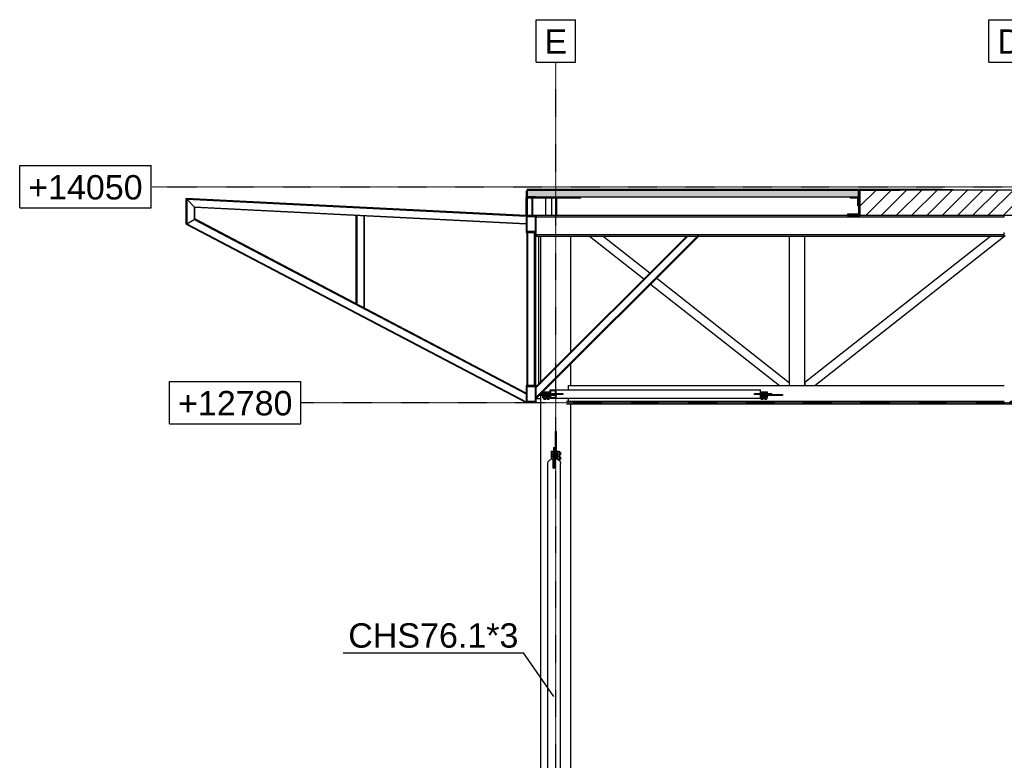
# Model space of a CAD drawing. Header units: millimetres. Extents: x 0 to 142951, y 0 to 27942.
# Tile 55 of 70: x 86158 to 91952, y 5045 to 9401. Entities that reach past the tile are written whole.
import ezdxf

# ---------------------------------------------------------------- set-up
doc = ezdxf.new("R2010")
doc.units = ezdxf.units.MM
doc.linetypes.add('DXK_LINE_DOT2', pattern=[3.9198, 1.9599, -1.9599])
doc.linetypes.add('DXK_LINE_DOT3', pattern=[5.9187, 2.979, -0.9799, 0.9799, -0.9799])
doc.styles.add('Arial', font='ARIAL.TTF', dxfattribs={"height": 0.2})

# ---------------------------------------------------------------- blocks, each defined once
blk = doc.blocks.new('Part-82211 - 82209')
at = {"color": 7}
for p, q in [((89223.7, 7269.8), (89223.7, 8128.7)), ((89401.5, 7447.6), (89401.5, 8128.7)), ((89401.5, 7248.7), (89401.5, 7376.9)), ((89223.7, 4534.7), (89223.7, 7189.7)), ((89401.5, 4534.7), (89401.5, 7140.7)), ((89223.7, 1859.7), (89223.7, 4434.7)), ((89401.5, 1859.7), (89401.5, 4434.7)), ((89401.5, 1859.7), (89223.7, 1859.7))]:
    blk.add_line(p, q, dxfattribs=at)
blk = doc.blocks.new('Part-83089 - 82209')
for points in [[(89137.7, 8248.7), (87137.6, 8348.7), (87141.6, 8344.5), (89137.7, 8244.7)], [(89137.7, 8202.7), (87183.6, 8300.4), (87187.6, 8296.2), (89137.7, 8198.6)]]:
    blk.add_hatch(color=6).paths.add_polyline_path(points)
for p, q in [((87141.6, 8344.5), (87137.6, 8348.7)), ((89137.7, 8248.7), (87137.6, 8348.7)), ((87141.6, 8344.5), (89137.7, 8244.7)), ((87187.6, 8296.2), (87183.6, 8300.4)), ((87183.6, 8300.4), (89137.7, 8202.7)), ((89137.7, 8198.6), (87187.6, 8296.2)), ((89137.7, 8244.7), (89137.7, 8248.7)), ((89137.7, 8202.7), (89137.7, 8198.6))]:
    blk.add_line(p, q)
at = {"color": 7}
blk.add_line((87183.6, 8300.4), (87141.6, 8344.5), dxfattribs=at)
blk = doc.blocks.new('Part-82216 - 82209')
at = {"color": 7}
for p, q in [((89264.6, 6791.2), (89267.5, 6801.9)), ((89264.6, 4640.4), (89264.6, 6791.2)), ((89267.5, 6801.9), (89275.7, 6811)), ((89275.7, 6811), (89288.1, 6817.1)), ((89288.1, 6817.1), (89297.6, 6818.5)), ((89297.6, 6763.5), (89297.6, 6818.5)), ((89307.6, 6763.5), (89307.6, 6818.5)), ((89307.6, 6818.5), (89317.2, 6817.1)), ((89317.2, 6817.1), (89329.5, 6811)), ((89329.5, 6811), (89337.8, 6801.9)), ((89337.8, 6801.9), (89340.7, 6791.2)), ((89340.7, 4640.4), (89340.7, 6791.2)), ((89297.6, 6763.5), (89302.6, 6764.2)), ((89302.6, 6764.2), (89307.6, 6763.5)), ((89297.6, 4722.6), (89298.6, 4722.7)), ((89297.6, 4722.6), (89297.6, 4613.2)), ((89297.6, 4720.4), (89298.6, 4720.5)), ((89306.6, 4722.7), (89307.6, 4722.6)), ((89306.6, 4720.5), (89307.6, 4720.4)), ((89307.6, 4722.6), (89307.6, 4662.1)), ((89267.5, 4651.1), (89264.6, 4640.4)), ((89264.6, 4640.4), (89267.5, 4629.7)), ((89275.7, 4660.2), (89267.5, 4651.1)), ((89267.6, 4640.4), (89270.2, 4650.2)), ((89270.2, 4630.5), (89267.6, 4640.4)), ((89270.2, 4650.2), (89277.8, 4658.6)), ((89288.1, 4666.2), (89275.7, 4660.2)), ((89277.8, 4658.6), (89289.2, 4664.2)), ((89297.6, 4667.6), (89288.1, 4666.2)), ((89289.2, 4664.2), (89297.6, 4665.4)), ((89297.6, 4670.3), (89298.6, 4670.2)), ((89297.6, 4668.1), (89298.6, 4668)), ((89306.6, 4670.2), (89307.6, 4670.3)), ((89306.6, 4668), (89307.6, 4668.1)), ((89317.2, 4666.2), (89307.6, 4667.6)), ((89307.6, 4665.4), (89316, 4664.2)), ((89316, 4664.2), (89327.4, 4658.6)), ((89329.5, 4660.2), (89317.2, 4666.2)), ((89327.4, 4658.6), (89335, 4650.2)), ((89337.8, 4651.1), (89329.5, 4660.2)), ((89335, 4650.2), (89337.7, 4640.4)), ((89337.7, 4640.4), (89335, 4630.5)), ((89340.7, 4640.4), (89337.8, 4651.1)), ((89337.8, 4629.7), (89340.7, 4640.4)), ((89267.5, 4629.7), (89275.7, 4620.6)), ((89277.8, 4622.2), (89270.2, 4630.5)), ((89275.7, 4620.6), (89288.1, 4614.6)), ((89289.2, 4616.6), (89277.8, 4622.2)), ((89288.1, 4614.6), (89297.6, 4613.2)), ((89297.6, 4615.4), (89289.2, 4616.6)), ((89316, 4616.6), (89314.6, 4616.4)), ((89314.6, 4614.2), (89317.2, 4614.6)), ((89327.4, 4622.2), (89316, 4616.6)), ((89317.2, 4614.6), (89329.5, 4620.6)), ((89335, 4630.5), (89327.4, 4622.2)), ((89329.5, 4620.6), (89337.8, 4629.7))]:
    blk.add_line(p, q, dxfattribs=at)
blk = doc.blocks.new('Part-82217 - 82209')
at = {"color": 7}
for p, q in [((89308.6, 6978.7), (89308.6, 6818.3)), ((89316.6, 6978.7), (89308.6, 6978.7)), ((89316.6, 6817.1), (89316.6, 6978.7)), ((89308.6, 6833.7), (89316.6, 6833.7))]:
    blk.add_line(p, q, dxfattribs=at)
blk = doc.blocks.new('Part-82218 - 82209')
at = {"color": 7}
for p, q in [((89298.6, 6883.9), (89298.6, 6763.6)), ((89298.6, 6883.9), (89306.6, 6883.9)), ((89306.6, 6883.9), (89306.6, 6763.6)), ((89298.6, 6768.5), (89306.6, 6768.5))]:
    blk.add_line(p, q, dxfattribs=at)
blk = doc.blocks.new('Bolt-82219 - 82209')
at = {"color": 7}
for p, q in [((89285.6, 6862.2), (89295.6, 6862.2)), ((89285.6, 6862.2), (89285.6, 6835.7)), ((89285.6, 6859.1), (89295.6, 6859.1)), ((89285.6, 6845.9), (89295.6, 6845.9)), ((89295.6, 6863.6), (89295.6, 6818.2)), ((89295.6, 6863.6), (89298.6, 6863.6)), ((89306.6, 6856.7), (89308.6, 6856.7)), ((89306.6, 6841.1), (89308.6, 6841.1)), ((89316.6, 6863.6), (89319.6, 6863.6)), ((89319.6, 6863.6), (89319.6, 6815.9)), ((89319.6, 6862.2), (89332.6, 6862.2)), ((89319.6, 6859.1), (89332.6, 6859.1)), ((89319.6, 6845.9), (89332.6, 6845.9)), ((89332.6, 6862.2), (89332.6, 6835.7)), ((89332.6, 6856.7), (89340.6, 6856.7)), ((89332.6, 6841.1), (89340.6, 6841.1)), ((89340.6, 6856.7), (89340.6, 6841.1)), ((89285.6, 6835.7), (89295.6, 6835.7)), ((89285.6, 6835), (89295.6, 6835)), ((89285.6, 6835), (89285.6, 6815.9)), ((89285.6, 6832), (89295.6, 6832)), ((89285.6, 6818.7), (89295.6, 6818.7)), ((89295.6, 6836.4), (89298.6, 6836.4)), ((89297.6, 6807.1), (89298.6, 6807.1)), ((89306.6, 6829.6), (89308.6, 6829.6)), ((89306.6, 6814), (89307.6, 6814)), ((89316.6, 6836.4), (89319.6, 6836.4)), ((89319.6, 6835.7), (89332.6, 6835.7)), ((89319.6, 6835), (89332.6, 6835)), ((89319.6, 6832), (89332.6, 6832)), ((89319.6, 6818.7), (89332.6, 6818.7)), ((89331.8, 6808.5), (89332.6, 6808.5)), ((89332.6, 6835), (89332.6, 6808.5)), ((89332.6, 6829.6), (89340.6, 6829.6)), ((89332.6, 6814), (89340.6, 6814)), ((89340.6, 6829.6), (89340.6, 6814))]:
    blk.add_line(p, q, dxfattribs=at)
blk = doc.blocks.new('Part-82982 - 82209')
at = {"color": 7}
for p, q in [((89197.7, 7248.7), (89202.6, 7248.7)), ((89197.7, 7148.7), (89223.7, 7148.7))]:
    blk.add_line(p, q, dxfattribs=at)
blk = doc.blocks.new('Part-83143 - 82209')
at = {"color": 7}
for p, q in [((89253.9, 8248.7), (89253.9, 8352.7)), ((89288.5, 8248.7), (89288.5, 8352.7)), ((89318.5, 8248.7), (89318.5, 8352.7)), ((89318.5, 8248.7), (89253.9, 8248.7))]:
    blk.add_line(p, q, dxfattribs=at)
blk = doc.blocks.new('GridLine-83216 - 82209')
at = {"color": 6}
for p, q in [((87039.5, 7273.7), (87812.6, 7273.7)), ((87039.5, 7023.7), (87039.5, 7273.7)), ((87812.6, 7023.7), (87812.6, 7273.7)), ((87039.5, 7023.7), (87812.6, 7023.7))]:
    blk.add_line(p, q, dxfattribs=at)
at = {"color": 6, "linetype": 'DXK_LINE_DOT3'}
blk.add_line((87812.6, 7148.7), (114812.6, 7148.7), dxfattribs=at)
at = {"color": 7, "style": 'Arial'}
blk.add_text('+12780', height=143.26, dxfattribs=at).set_placement((87089.5, 7073.7))
blk = doc.blocks.new('Part-83147 - 82209')
blk.add_hatch(color=6).paths.add_polyline_path([(91094.6, 8398.7), (89143.6, 8398.7), (89143.6, 8358.7), (91094.6, 8358.7)])
for p, q in [((91094.6, 8398.7), (89143.6, 8398.7)), ((89143.6, 8398.7), (89143.6, 8358.7)), ((89143.6, 8358.7), (91094.6, 8358.7)), ((91094.6, 8358.7), (91094.6, 8398.7))]:
    blk.add_line(p, q)
blk = doc.blocks.new('Surfacing-83175 - 82209')
at = {"color": 3}
for p, q in [((91094.6, 8401.7), (89143.6, 8401.7)), ((89143.6, 8401.7), (89143.6, 8400.7)), ((89143.6, 8400.7), (89143.6, 8401.7)), ((91094.6, 8401.7), (91094.6, 8400.7)), ((91094.6, 8401.7), (91094.6, 8400.7))]:
    blk.add_line(p, q, dxfattribs=at)
at = {"color": 174, "linetype": 'DXK_LINE_DOT2'}
blk.add_line((91094.6, 8400.7), (89143.6, 8400.7), dxfattribs=at)
blk = doc.blocks.new('Part-83165 - 82209')
at = {"color": 7}
for p, q in [((91586.5, 8400.7), (91587.5, 8400.7)), ((91587.5, 8400.7), (91587.5, 8398.7)), ((91587.5, 8400.7), (91650.2, 8400.7))]:
    blk.add_line(p, q, dxfattribs=at)
blk = doc.blocks.new('Surfacing-83177 - 82209')
at = {"color": 3}
for p, q in [((89145.1, 8401.7), (91335.9, 8401.7)), ((89145.1, 8400.7), (89145.1, 8401.7)), ((91095.1, 8400.7), (91095.1, 8401.7)), ((91335.9, 8401.7), (91335.9, 8400.7)), ((91094.6, 8400.7), (91335.9, 8400.7))]:
    blk.add_line(p, q, dxfattribs=at)
at = {"color": 174, "linetype": 'DXK_LINE_DOT2'}
for p, q in [((91094.6, 8400.7), (89145.1, 8400.7)), ((90392.9, 8400.7), (91094.6, 8400.7))]:
    blk.add_line(p, q, dxfattribs=at)
blk = doc.blocks.new('Part-82986 - 82209')
at = {"color": 7}
blk.add_line((89198.3, 7173.7), (89223.7, 7173.7), dxfattribs=at)
blk = doc.blocks.new('Part-83054 - 82209')
at = {"color": 7}
for p, q in [((90647, 7189.7), (90516.3, 7189.7)), ((90526.9, 7195.7), (90647, 7195.7)), ((90530.5, 7189.7), (90530.5, 7195.7)), ((90647, 7195.7), (90647, 7189.7))]:
    blk.add_line(p, q, dxfattribs=at)
blk = doc.blocks.new('Part-83052 - 82209')
at = {"color": 7}
for p, q in [((89278.9, 7201.7), (89278.9, 7223.7)), ((89278.9, 7223.7), (90516.3, 7223.7)), ((89278.9, 7173.7), (89278.9, 7189.7)), ((89310.7, 7218.7), (89282.4, 7218.7)), ((89282.4, 7201.7), (89282.4, 7218.7)), ((89282.4, 7178.7), (89282.4, 7189.7)), ((89310.7, 7201.7), (89310.7, 7218.7)), ((89310.7, 7178.7), (89310.7, 7189.7)), ((89314.2, 7201.7), (89314.2, 7223.7)), ((89314.2, 7173.7), (89314.2, 7189.7)), ((90516.3, 7201.7), (90516.3, 7223.7)), ((90516.3, 7173.7), (90516.3, 7195.7)), ((90516.3, 7173.7), (89278.9, 7173.7)), ((89282.4, 7178.7), (89310.7, 7178.7))]:
    blk.add_line(p, q, dxfattribs=at)
blk = doc.blocks.new('Bolt-83056 - 82209')
at = {"color": 7}
for p, q in [((90516.3, 7204.7), (90559.8, 7204.7)), ((90516.3, 7186.7), (90559.8, 7186.7)), ((90516.4, 7176.7), (90516.4, 7186.7)), ((90516.9, 7204.7), (90516.9, 7212.2)), ((90516.9, 7212.2), (90537, 7212.2)), ((90524.1, 7176.7), (90524.1, 7186.7)), ((90524.3, 7204.7), (90524.3, 7212.2)), ((90534.3, 7204.7), (90534.3, 7212.2)), ((90534.7, 7176.7), (90534.7, 7186.7)), ((90537, 7204.7), (90537, 7212.2)), ((90537.5, 7176.7), (90537.5, 7186.7)), ((90537.6, 7176.7), (90537.6, 7186.7)), ((90538.1, 7204.7), (90538.1, 7212.2)), ((90538.1, 7212.2), (90558.2, 7212.2)), ((90538.5, 7201.7), (90538.5, 7204.7)), ((90538.5, 7186.7), (90538.5, 7189.7)), ((90545.3, 7176.7), (90545.3, 7186.7)), ((90545.5, 7204.7), (90545.5, 7212.2)), ((90555.5, 7204.7), (90555.5, 7212.2)), ((90555.9, 7176.7), (90555.9, 7186.7)), ((90558.2, 7204.7), (90558.2, 7212.2)), ((90558.8, 7176.7), (90558.8, 7186.7)), ((90559.8, 7201.7), (90559.8, 7204.7)), ((90559.8, 7186.7), (90559.8, 7189.7)), ((90516.4, 7176.7), (90537.5, 7176.7)), ((90521.2, 7169.7), (90521.2, 7176.7)), ((90521.2, 7169.7), (90532.7, 7169.7)), ((90532.7, 7169.7), (90532.7, 7176.7)), ((90537.6, 7176.7), (90558.8, 7176.7)), ((90542.4, 7169.7), (90542.4, 7176.7)), ((90542.4, 7169.7), (90554, 7169.7)), ((90554, 7169.7), (90554, 7176.7))]:
    blk.add_line(p, q, dxfattribs=at)
blk = doc.blocks.new('Part-83058 - 82209')
at = {"color": 7}
for p, q in [((89314.2, 7189.7), (89214.3, 7189.7)), ((89220.3, 7195.7), (89314.2, 7195.7)), ((89314.2, 7195.7), (89314.2, 7189.7))]:
    blk.add_line(p, q, dxfattribs=at)
blk = doc.blocks.new('GridLine-82407 - 82209')
at = {"color": 6}
for p, q in [((89195.9, 9401.2), (89429.3, 9401.2)), ((89195.9, 9151.2), (89195.9, 9401.2)), ((89429.3, 9151.2), (89429.3, 9401.2)), ((89195.9, 9151.2), (89429.3, 9151.2)), ((89195.9, 622.5), (89429.3, 622.5)), ((89195.9, 372.5), (89195.9, 622.5)), ((89429.3, 372.5), (89429.3, 622.5)), ((89195.9, 372.5), (89429.3, 372.5))]:
    blk.add_line(p, q, dxfattribs=at)
at = {"color": 6, "linetype": 'DXK_LINE_DOT3'}
blk.add_line((89312.6, 622.5), (89312.6, 9151.2), dxfattribs=at)
at = {"color": 7, "style": 'Arial'}
for p in [(89245.9, 9201.2), (89245.9, 422.5)]:
    blk.add_text('E', height=143.3, dxfattribs=at).set_placement(p)
blk = doc.blocks.new('Bolt-83060 - 82209')
at = {"color": 7}
for p, q in [((89235.5, 7204.7), (89279.9, 7204.7)), ((89235.5, 7201.7), (89235.5, 7204.7)), ((89235.5, 7186.7), (89235.5, 7189.7)), ((89235.5, 7186.7), (89279.9, 7186.7)), ((89236.5, 7176.7), (89236.5, 7186.7)), ((89237, 7204.7), (89237, 7212.2)), ((89237, 7212.2), (89257.1, 7212.2)), ((89244.2, 7176.7), (89244.2, 7186.7)), ((89244.4, 7204.7), (89244.4, 7212.2)), ((89254.4, 7204.7), (89254.4, 7212.2)), ((89254.8, 7176.7), (89254.8, 7186.7)), ((89257.1, 7204.7), (89257.1, 7212.2)), ((89257.7, 7176.7), (89257.7, 7186.7)), ((89257.7, 7176.7), (89257.7, 7186.7)), ((89258.2, 7204.7), (89258.2, 7212.2)), ((89258.2, 7212.2), (89278.3, 7212.2)), ((89258.7, 7201.7), (89258.7, 7204.7)), ((89258.7, 7186.7), (89258.7, 7189.7)), ((89265.4, 7176.7), (89265.4, 7186.7)), ((89265.6, 7204.7), (89265.6, 7212.2)), ((89275.6, 7204.7), (89275.6, 7212.2)), ((89276, 7176.7), (89276, 7186.7)), ((89278.3, 7204.7), (89278.3, 7212.2)), ((89278.9, 7176.7), (89278.9, 7186.7)), ((89279.9, 7201.7), (89279.9, 7204.7)), ((89279.9, 7186.7), (89279.9, 7189.7)), ((89236.5, 7176.7), (89257.7, 7176.7)), ((89241.3, 7169.7), (89241.3, 7176.7)), ((89241.3, 7169.7), (89252.9, 7169.7)), ((89252.9, 7169.7), (89252.9, 7176.7)), ((89257.7, 7176.7), (89278.9, 7176.7)), ((89262.5, 7169.7), (89262.5, 7176.7)), ((89262.5, 7169.7), (89274.1, 7169.7)), ((89274.1, 7169.7), (89274.1, 7176.7))]:
    blk.add_line(p, q, dxfattribs=at)
blk = doc.blocks.new('GridLine-82408 - 82209')
at = {"color": 6}
for p, q in [((91861.3, 9401.2), (92143.9, 9401.2)), ((91861.3, 9151.2), (91861.3, 9401.2)), ((92143.9, 9151.2), (92143.9, 9401.2)), ((91861.3, 9151.2), (92143.9, 9151.2)), ((91861.3, 622.5), (92143.9, 622.5)), ((91861.3, 372.5), (91861.3, 622.5)), ((92143.9, 372.5), (92143.9, 622.5)), ((91861.3, 372.5), (92143.9, 372.5))]:
    blk.add_line(p, q, dxfattribs=at)
at = {"color": 6, "linetype": 'DXK_LINE_DOT3'}
blk.add_line((92002.6, 622.5), (92002.6, 9151.2), dxfattribs=at)
at = {"color": 7, "style": 'Arial'}
for p in [(91911.3, 9201.2), (91911.3, 422.5)]:
    blk.add_text("D'", height=143.26, dxfattribs=at).set_placement(p)
blk = doc.blocks.new('Part-83070 - 82209')
blk.add_hatch(color=6).paths.add_polyline_path([(92006.2, 7148.7), (92004.7, 7152.7), (92000.6, 7155.6), (91995, 7156.7), (91989.3, 7155.6), (91985.2, 7152.7), (91983.7, 7148.7), (91985.2, 7144.7), (91989.3, 7141.8), (91995, 7140.7), (92000.6, 7141.8), (92004.7, 7144.7)])
at = {"color": 7}
for p, q in [((89375.3, 7156.7), (91951.6, 7156.7)), ((89375.3, 7140.7), (91995, 7140.7))]:
    blk.add_line(p, q, dxfattribs=at)
for p, q in [((91985.2, 7152.7), (91983.7, 7148.7)), ((91983.7, 7148.7), (91985.2, 7144.7)), ((91989.3, 7155.6), (91985.2, 7152.7)), ((91985.2, 7144.7), (91989.3, 7141.8)), ((91995, 7156.7), (91989.3, 7155.6)), ((91989.3, 7141.8), (91995, 7140.7)), ((92000.6, 7155.6), (91995, 7156.7)), ((91995, 7140.7), (92000.6, 7141.8)), ((92004.7, 7152.7), (92000.6, 7155.6)), ((92000.6, 7141.8), (92004.7, 7144.7)), ((92006.2, 7148.7), (92004.7, 7152.7)), ((92004.7, 7144.7), (92006.2, 7148.7))]:
    blk.add_line(p, q)
blk = doc.blocks.new('Part-83132 - 82209')
at = {"color": 7}
blk.add_line((89197.7, 8352.7), (89459.8, 8352.7), dxfattribs=at)
blk = doc.blocks.new('Surfacing-83176 - 82209')
at = {"color": 3}
for p, q in [((89143.7, 8401.7), (91094.6, 8401.7)), ((89143.7, 8401.7), (89143.7, 8400.7)), ((89143.7, 8401.7), (89143.7, 8400.7)), ((91094.6, 8401.7), (91094.6, 8400.7)), ((91094.6, 8400.7), (91094.6, 8401.7)), ((89143.7, 8400.7), (91094.6, 8400.7))]:
    blk.add_line(p, q, dxfattribs=at)
blk = doc.blocks.new('Part-83162 - 82209')
at = {"color": 7}
for p, q in [((89143.7, 8400.7), (91094.6, 8400.7)), ((89143.7, 8400.7), (89143.7, 8400.7)), ((91094.6, 8400.7), (91094.6, 8400.7))]:
    blk.add_line(p, q, dxfattribs=at)
blk = doc.blocks.new('Part-83117 - 82209')
blk.add_hatch(color=6).paths.add_polyline_path([(91103.6, 8398.7), (91094.6, 8398.7), (91094.6, 8257.7), (91028.6, 8257.7), (91028.6, 8248.7), (91103.6, 8248.7)])
for p, q in [((91103.6, 8398.7), (91094.6, 8398.7)), ((91094.6, 8398.7), (91094.6, 8257.7)), ((91103.6, 8248.7), (91103.6, 8398.7)), ((91094.6, 8257.7), (91028.6, 8257.7)), ((91028.6, 8257.7), (91028.6, 8248.7)), ((91028.6, 8248.7), (91103.6, 8248.7))]:
    blk.add_line(p, q)
blk = doc.blocks.new('Part-82880 - 82209')
at = {"color": 7}
for p, q in [((89386.6, 7248.7), (91951.6, 7248.7)), ((89386.6, 7223.7), (89386.6, 7248.7)), ((89386.6, 7156.7), (89386.6, 7173.7))]:
    blk.add_line(p, q, dxfattribs=at)
blk = doc.blocks.new('Part-82883 - 82209')
at = {"color": 7}
for p, q in [((90687.6, 7248.7), (90687.6, 8128.7)), ((90777.6, 7248.7), (90777.6, 8128.7))]:
    blk.add_line(p, q, dxfattribs=at)
blk = doc.blocks.new('Part-82885 - 82209')
at = {"color": 7}
for p, q in [((91873.3, 8128.7), (90777.6, 7266)), ((90836.5, 7248.7), (91957.6, 8131.5)), ((90777.6, 7266), (90777.6, 7248.7))]:
    blk.add_line(p, q, dxfattribs=at)
blk = doc.blocks.new('Part-83055 - 82209')
at = {"color": 7}
for p, q in [((90481, 7201.7), (90583.5, 7201.7)), ((90481, 7195.7), (90481, 7201.7)), ((90526.9, 7195.7), (90481, 7195.7)), ((90484.5, 7195.7), (90484.5, 7201.7)), ((90583.5, 7195.7), (90583.5, 7201.7))]:
    blk.add_line(p, q, dxfattribs=at)
blk = doc.blocks.new('Part-82887 - 82209')
at = {"color": 7}
for p, q in [((89511.1, 8128.7), (89830.8, 7876.9)), ((89591.9, 8128.7), (89866.4, 7912.5)), ((89906, 7881.4), (90687.6, 7265.9)), ((89870.4, 7845.8), (90628.7, 7248.7)), ((90687.6, 7248.7), (90687.6, 7265.9))]:
    blk.add_line(p, q, dxfattribs=at)
blk = doc.blocks.new('Part-83115 - 82209')
for points in [[(90089.7, 8128.7), (90082.6, 8128.7), (89197.6, 7243.7), (89197.6, 7236.6)], [(90153.3, 8128.7), (90146.3, 8128.7), (89197.6, 7180.1), (89197.6, 7173)]]:
    blk.add_hatch(color=6).paths.add_polyline_path(points)
for p, q in [((89197.6, 7236.6), (90089.7, 8128.7)), ((89197.6, 7243.7), (90082.6, 8128.7)), ((89197.6, 7173), (90153.3, 8128.7)), ((90146.3, 8128.7), (89197.6, 7180.1)), ((90082.6, 8128.7), (90089.7, 8128.7)), ((90153.3, 8128.7), (90146.3, 8128.7)), ((89197.6, 7243.7), (89197.6, 7236.6)), ((89197.6, 7180.1), (89197.6, 7173))]:
    blk.add_line(p, q)
blk = doc.blocks.new('Part-82939 - 82209')
h = blk.add_hatch(color=6)
h.paths.add_polyline_path([(89197.7, 8248.7), (89137.7, 8248.7), (89137.7, 8148.7), (89197.7, 8148.7)])
h.paths.add_polyline_path([(89143.7, 8154.7), (89143.7, 8242.7), (89191.7, 8242.7), (89191.7, 8154.7)])
for p, q in [((89197.7, 8248.7), (89137.7, 8248.7)), ((89137.7, 8248.7), (89137.7, 8148.7)), ((89143.7, 8154.7), (89143.7, 8242.7)), ((89143.7, 8242.7), (89191.7, 8242.7)), ((89191.7, 8242.7), (89191.7, 8154.7)), ((89197.7, 8148.7), (89197.7, 8248.7)), ((89137.7, 8148.7), (89197.7, 8148.7)), ((89191.7, 8154.7), (89143.7, 8154.7))]:
    blk.add_line(p, q)
blk = doc.blocks.new('Part-82940 - 82209')
h = blk.add_hatch(color=6)
h.paths.add_polyline_path([(89197.7, 7248.7), (89137.7, 7248.7), (89137.7, 7148.7), (89197.7, 7148.7)])
h.paths.add_polyline_path([(89143.7, 7154.7), (89143.7, 7242.7), (89191.7, 7242.7), (89191.7, 7154.7)])
for p, q in [((89197.7, 7248.7), (89137.7, 7248.7)), ((89137.7, 7248.7), (89137.7, 7148.7)), ((89143.7, 7154.7), (89143.7, 7242.7)), ((89143.7, 7242.7), (89191.7, 7242.7)), ((89191.7, 7242.7), (89191.7, 7154.7)), ((89197.7, 7148.7), (89197.7, 7248.7)), ((89137.7, 7148.7), (89197.7, 7148.7)), ((89191.7, 7154.7), (89143.7, 7154.7))]:
    blk.add_line(p, q)
blk = doc.blocks.new('Part-82943 - 82209')
for points in [[(89147.7, 8148.7), (89142.7, 8148.7), (89142.7, 7248.7), (89147.7, 7248.7)], [(89192.7, 8148.7), (89187.7, 8148.7), (89187.7, 7248.7), (89192.7, 7248.7)]]:
    blk.add_hatch(color=6).paths.add_polyline_path(points)
for p, q in [((89147.7, 8148.7), (89142.7, 8148.7)), ((89142.7, 8148.7), (89142.7, 7248.7)), ((89147.7, 7248.7), (89147.7, 8148.7)), ((89187.7, 8148.7), (89192.7, 8148.7)), ((89187.7, 7248.7), (89187.7, 8148.7)), ((89192.7, 8148.7), (89192.7, 7248.7)), ((89142.7, 7248.7), (89147.7, 7248.7)), ((89192.7, 7248.7), (89187.7, 7248.7))]:
    blk.add_line(p, q)
blk = doc.blocks.new('Part-82983 - 82209')
at = {"color": 7}
blk.add_line((89212, 7258), (89212, 8128.7), dxfattribs=at)
blk = doc.blocks.new('Part-83059 - 82209')
at = {"color": 7}
for p, q in [((89226.3, 7201.7), (89353.1, 7201.7)), ((89254.1, 7195.7), (89254.1, 7201.7)), ((89353.1, 7195.7), (89314.2, 7195.7)), ((89353.1, 7201.7), (89353.1, 7195.7))]:
    blk.add_line(p, q, dxfattribs=at)
blk = doc.blocks.new('Part-83087 - 82209')
for points in [[(89137.7, 7205.2), (87187.6, 8228.9), (87183.6, 8226.5), (89137.7, 7200.7)], [(89137.7, 7153.2), (87141.6, 8201.1), (87137.6, 8198.7), (89137.7, 7148.7)]]:
    blk.add_hatch(color=6).paths.add_polyline_path(points)
for p, q in [((87187.6, 8228.9), (87183.6, 8226.5)), ((89137.7, 7205.2), (87187.6, 8228.9)), ((87141.6, 8201.1), (87137.6, 8198.7)), ((87137.6, 8198.7), (89137.7, 7148.7)), ((87141.6, 8201.1), (89137.7, 7153.2)), ((87183.6, 8226.5), (89137.7, 7200.7)), ((89137.7, 7200.7), (89137.7, 7205.2)), ((89137.7, 7153.2), (89137.7, 7148.7))]:
    blk.add_line(p, q)
at = {"color": 7}
blk.add_line((87141.6, 8201.1), (87183.6, 8226.5), dxfattribs=at)
blk = doc.blocks.new('Part-83105 - 82209')
for points in [[(91951.6, 8248.7), (89197.7, 8248.7), (89197.7, 8242.4), (91951.6, 8242.4)], [(91951.6, 8135), (89197.7, 8135), (89197.7, 8128.7), (91951.6, 8128.7)]]:
    blk.add_hatch(color=6).paths.add_polyline_path(points)
for p, q in [((91951.6, 8248.7), (89197.7, 8248.7)), ((89197.7, 8248.7), (89197.7, 8242.4)), ((89197.7, 8242.4), (91951.6, 8242.4)), ((91951.6, 8242.4), (91951.6, 8248.7)), ((91951.6, 8135), (89197.7, 8135)), ((89197.7, 8135), (89197.7, 8128.7)), ((89197.7, 8128.7), (91951.6, 8128.7)), ((91951.6, 8128.7), (91951.6, 8135))]:
    blk.add_line(p, q)
blk = doc.blocks.new('Part-83112 - 82209')
at = {"color": 7}
for p, q in [((89197.7, 8135), (89197.7, 8148.7)), ((91951.6, 8135), (91951.6, 8148.7))]:
    blk.add_line(p, q, dxfattribs=at)
blk = doc.blocks.new('Part-83121 - 82209')
blk.add_hatch(color=6).paths.add_polyline_path([(91094.6, 8358.7), (91044.6, 8358.7), (91044.6, 8352.7), (91088.6, 8352.7), (91088.6, 8308.7), (91094.6, 8308.7)])
for p, q in [((91044.6, 8352.7), (91044.6, 8358.7)), ((91044.6, 8358.7), (91094.6, 8358.7)), ((91044.6, 8352.7), (91088.6, 8352.7)), ((91088.6, 8352.7), (91088.6, 8308.7)), ((91094.6, 8308.7), (91094.6, 8358.7)), ((91088.6, 8308.7), (91094.6, 8308.7))]:
    blk.add_line(p, q)
blk = doc.blocks.new('Part-83129 - 82209')
blk.add_hatch(color=6).paths.add_polyline_path([(89197.7, 8358.7), (89143.7, 8358.7), (89143.7, 8392.7), (89137.7, 8392.7), (89137.7, 8352.7), (89197.7, 8352.7)])
for p, q in [((89143.7, 8392.7), (89137.7, 8392.7)), ((89137.7, 8392.7), (89137.7, 8352.7)), ((89137.7, 8352.7), (89197.7, 8352.7)), ((89143.7, 8358.7), (89143.7, 8392.7)), ((89197.7, 8358.7), (89143.7, 8358.7)), ((89197.7, 8352.7), (89197.7, 8358.7))]:
    blk.add_line(p, q)
blk = doc.blocks.new('Part-83135 - 82209')
for points in [[(89143.7, 8352.7), (89137.7, 8352.7), (89137.7, 8248.8), (89143.7, 8248.8)], [(89177.7, 8352.7), (89171.7, 8352.7), (89171.7, 8248.8), (89177.7, 8248.8)]]:
    blk.add_hatch(color=6).paths.add_polyline_path(points)
for p, q in [((89137.7, 8352.7), (89143.7, 8352.7)), ((89137.7, 8248.8), (89137.7, 8352.7)), ((89143.7, 8352.7), (89143.7, 8248.8)), ((89177.7, 8352.7), (89171.7, 8352.7)), ((89171.7, 8352.7), (89171.7, 8248.8)), ((89177.7, 8248.8), (89177.7, 8352.7)), ((89137.7, 8248.8), (89143.7, 8248.8)), ((89171.7, 8248.8), (89177.7, 8248.8))]:
    blk.add_line(p, q)
at = {"color": 7}
blk.add_line((89143.7, 8248.8), (89171.7, 8248.8), dxfattribs=at)
blk = doc.blocks.new('Part-83161 - 82209')
blk.add_hatch(color=6).paths.add_polyline_path([(91094.6, 8400.7), (89143.6, 8400.7), (89143.6, 8398.7), (91094.6, 8398.7)])
for p, q in [((91094.6, 8400.7), (89143.6, 8400.7)), ((89143.6, 8400.7), (89143.6, 8398.7)), ((89143.6, 8398.7), (91094.6, 8398.7)), ((91094.6, 8398.7), (91094.6, 8400.7))]:
    blk.add_line(p, q)
blk = doc.blocks.new('Part-83163 - 82209')
at = {"color": 7}
for p, q in [((91094.6, 8400.7), (91095.1, 8400.7)), ((91094.6, 8398.7), (91335.9, 8398.7)), ((91095.1, 8400.7), (91335.9, 8400.7)), ((91095.1, 8398.7), (91095.1, 8400.7)), ((91335.9, 8398.7), (91335.9, 8400.7))]:
    blk.add_line(p, q, dxfattribs=at)
blk = doc.blocks.new('Part-83164 - 82209')
at = {"color": 7}
for p, q in [((91586.5, 8400.7), (91335.9, 8400.7)), ((91336.6, 8398.7), (91336.6, 8400.7)), ((91586.5, 8398.7), (91586.5, 8400.7))]:
    blk.add_line(p, q, dxfattribs=at)
blk = doc.blocks.new('Surfacing-83173 - 82209')
at = {"color": 3}
for p, q in [((91094.6, 8401.7), (89143.6, 8401.7)), ((89143.6, 8401.7), (89143.6, 8400.7)), ((91094.6, 8401.7), (91094.6, 8400.7))]:
    blk.add_line(p, q, dxfattribs=at)
for p, q in [((91094.6, 8401.7), (89143.6, 8401.7)), ((89143.6, 8401.7), (89143.6, 8400.7)), ((91094.6, 8400.7), (91094.6, 8401.7)), ((89143.6, 8400.7), (91094.6, 8400.7))]:
    blk.add_line(p, q)
at = {"color": 174, "linetype": 'DXK_LINE_DOT2'}
blk.add_line((91094.6, 8400.7), (89143.6, 8400.7), dxfattribs=at)
blk = doc.blocks.new('Surfacing-83174 - 82209')
at = {"color": 3}
for p, q in [((91094.6, 8401.7), (89143.6, 8401.7)), ((89143.6, 8401.7), (89143.6, 8400.7)), ((89143.6, 8400.7), (89143.6, 8401.7)), ((91094.6, 8401.7), (91094.6, 8400.7)), ((91094.6, 8401.7), (91094.6, 8400.7))]:
    blk.add_line(p, q, dxfattribs=at)
at = {"color": 174, "linetype": 'DXK_LINE_DOT2'}
blk.add_line((91094.6, 8400.7), (89143.6, 8400.7), dxfattribs=at)
blk = doc.blocks.new('Surfacing-83178 - 82209')
at = {"color": 3}
for p, q in [((91586.5, 8401.7), (90395.4, 8401.7)), ((91336.6, 8400.7), (91336.6, 8401.7)), ((91586.5, 8400.7), (91586.5, 8401.7)), ((91335.9, 8400.7), (91586.5, 8400.7))]:
    blk.add_line(p, q, dxfattribs=at)
at = {"color": 174, "linetype": 'DXK_LINE_DOT2'}
blk.add_line((90395.4, 8400.7), (91335.9, 8400.7), dxfattribs=at)
blk = doc.blocks.new('Surfacing-83179 - 82209')
at = {"color": 3}
for p, q in [((91399.5, 8401.7), (91650.2, 8401.7)), ((91587.5, 8400.7), (91587.5, 8401.7)), ((91586.5, 8400.7), (91650.2, 8400.7))]:
    blk.add_line(p, q, dxfattribs=at)
at = {"color": 174, "linetype": 'DXK_LINE_DOT2'}
blk.add_line((91399.5, 8400.7), (91586.5, 8400.7), dxfattribs=at)
blk = doc.blocks.new('GridLine-83217 - 82209')
at = {"color": 6}
for p, q in [((86157.7, 8543.7), (86930.8, 8543.7)), ((86157.7, 8293.7), (86157.7, 8543.7)), ((86930.8, 8293.7), (86930.8, 8543.7)), ((86157.7, 8293.7), (86930.8, 8293.7))]:
    blk.add_line(p, q, dxfattribs=at)
at = {"color": 6, "linetype": 'DXK_LINE_DOT3'}
blk.add_line((86930.8, 8418.7), (115626.4, 8418.7), dxfattribs=at)
at = {"color": 7, "style": 'Arial'}
blk.add_text('+14050', height=143.26, dxfattribs=at).set_placement((86207.7, 8343.7))
blk = doc.blocks.new('Part-84670 - 82209')
for points in [[(87141.6, 8344.5), (87137.6, 8348.7), (87137.6, 8198.7), (87141.6, 8201.1)], [(87187.6, 8296.2), (87183.6, 8300.4), (87183.6, 8226.5), (87187.6, 8228.9)]]:
    blk.add_hatch(color=6).paths.add_polyline_path(points)
for p, q in [((87137.6, 8348.7), (87141.6, 8344.5)), ((87137.6, 8198.7), (87137.6, 8348.7)), ((87141.6, 8344.5), (87141.6, 8201.1)), ((87187.6, 8296.2), (87183.6, 8300.4)), ((87183.6, 8300.4), (87183.6, 8226.5)), ((87187.6, 8228.9), (87187.6, 8296.2)), ((87183.6, 8226.5), (87187.6, 8228.9)), ((87137.6, 8198.7), (87141.6, 8201.1))]:
    blk.add_line(p, q)
at = {"color": 7}
for p, q in [((87183.6, 8300.4), (87141.6, 8344.5)), ((87141.6, 8201.1), (87183.6, 8226.5))]:
    blk.add_line(p, q, dxfattribs=at)
blk = doc.blocks.new('Part-84671 - 82209')
for points in [[(88141.6, 8248.5), (88137.6, 8248.7), (88137.6, 7730.2), (88141.6, 7728.1)], [(88187.6, 8246.2), (88183.6, 8246.4), (88183.6, 7706.1), (88187.6, 7704)]]:
    blk.add_hatch(color=6).paths.add_polyline_path(points)
for p, q in [((88137.6, 8248.7), (88141.6, 8248.5)), ((88137.6, 7730.2), (88137.6, 8248.7)), ((88141.6, 8248.5), (88141.6, 7728.1)), ((88187.6, 8246.2), (88183.6, 8246.4)), ((88183.6, 8246.4), (88183.6, 7706.1)), ((88187.6, 7704), (88187.6, 8246.2)), ((88137.6, 7730.2), (88141.6, 7728.1)), ((88183.6, 7706.1), (88187.6, 7704))]:
    blk.add_line(p, q)
blk = doc.blocks.new('Part-84677 - 82209')
at = {"color": 7}
for p, q in [((87137.6, 8348.7), (87177.6, 8348.7)), ((87177.6, 8348.7), (87177.6, 8346.7))]:
    blk.add_line(p, q, dxfattribs=at)
blk = doc.blocks.new('Part-84723 - 82209')
h = blk.add_hatch()
h.set_pattern_fill('ANSI31', color=6, scale=20, style=0)
h.paths.add_polyline_path([(111521.6, 8398.7), (91103.6, 8398.7), (91103.6, 8248.7), (111521.6, 8248.7)])
for p, q in [((111521.6, 8398.7), (91103.6, 8398.7)), ((91103.6, 8248.7), (91103.6, 8398.7)), ((111521.6, 8248.7), (91103.6, 8248.7))]:
    blk.add_line(p, q)
blk = doc.blocks.new('Mark-82442 - 82209')
at = {"color": 136}
for p in [(88061.3, 5677.2), (89301, 5420.1)]:
    blk.add_line(p, (89122.1, 5677.2), dxfattribs=at)
at = {"color": 30, "style": 'Arial'}
blk.add_text('CHS76.1*3', height=143.26, dxfattribs=at).set_placement((88091.3, 5707.2))

msp = doc.modelspace()

# ---------------------------------------------------------------- block references
for name in ['GridLine-82407 - 82209', 'GridLine-82408 - 82209', 'GridLine-83217 - 82209', 'Surfacing-83175 - 82209', 'Surfacing-83173 - 82209', 'Surfacing-83174 - 82209', 'Surfacing-83176 - 82209', 'Surfacing-83177 - 82209', 'Surfacing-83178 - 82209', 'Surfacing-83179 - 82209', 'Part-83089 - 82209', 'Part-84670 - 82209', 'Part-84677 - 82209', 'Part-83129 - 82209', 'Part-83135 - 82209', 'Part-83161 - 82209', 'Part-83147 - 82209', 'Part-83162 - 82209', 'Part-83132 - 82209', 'Part-83143 - 82209', 'Part-83117 - 82209', 'Part-83121 - 82209', 'Part-83163 - 82209', 'Part-84723 - 82209', 'Part-83164 - 82209', 'Part-83165 - 82209', 'Part-83087 - 82209', 'Part-84671 - 82209', 'Part-82939 - 82209', 'Part-83105 - 82209', 'Part-82943 - 82209', 'Part-83115 - 82209', 'Part-83112 - 82209', 'Part-82983 - 82209', 'Part-82211 - 82209', 'Part-82887 - 82209', 'Part-82883 - 82209', 'Part-82885 - 82209', 'GridLine-83216 - 82209', 'Part-82940 - 82209', 'Part-82982 - 82209', 'Part-82880 - 82209', 'Part-83058 - 82209', 'Part-83059 - 82209', 'Bolt-83060 - 82209', 'Part-83052 - 82209', 'Part-83055 - 82209', 'Bolt-83056 - 82209', 'Part-83054 - 82209', 'Part-82986 - 82209', 'Part-83070 - 82209', 'Part-82217 - 82209', 'Bolt-82219 - 82209', 'Part-82218 - 82209', 'Part-82216 - 82209', 'Mark-82442 - 82209']:
    msp.add_blockref(name, (0, 0))

doc.saveas('drawing.dxf')
